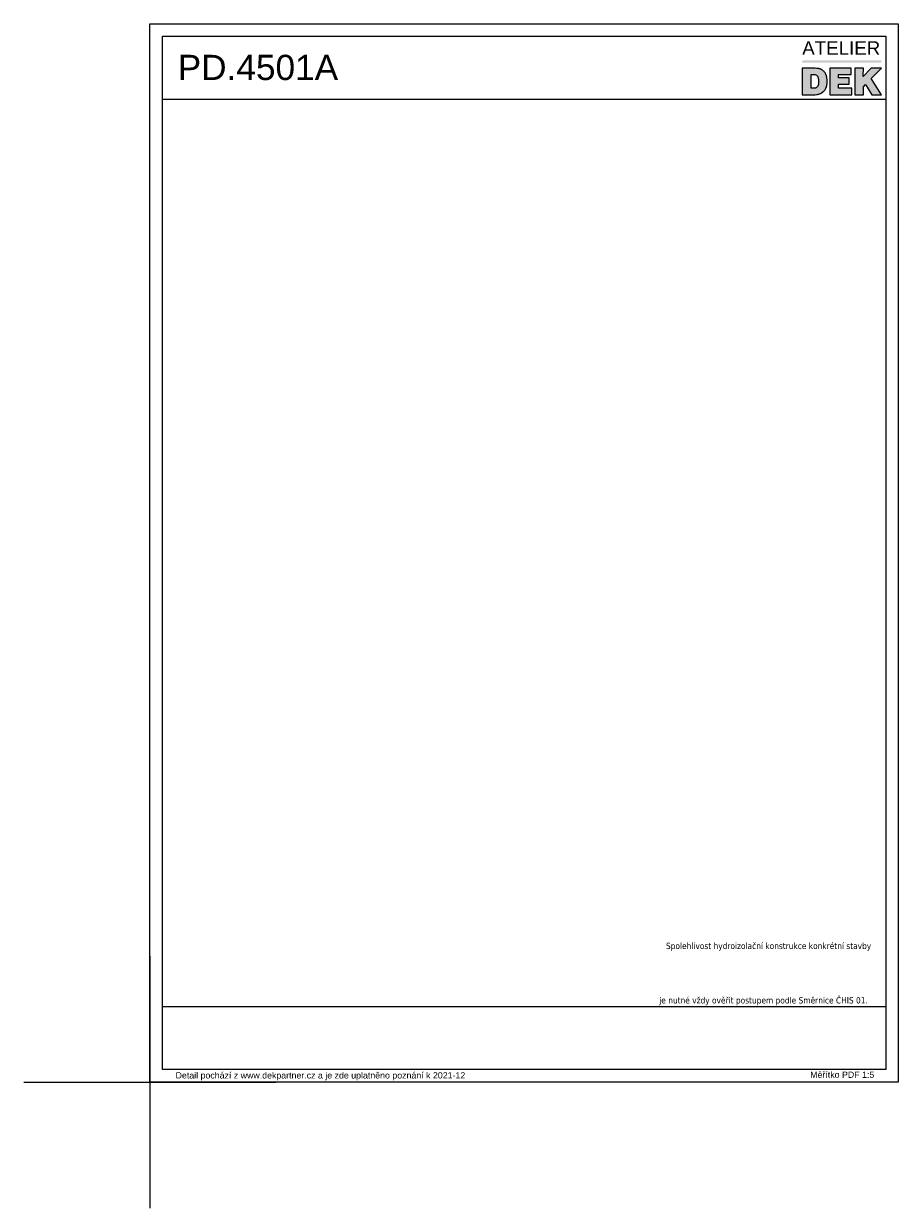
# Model space of a CAD drawing. Header units: millimetres. Extents: x -64926 to -56983, y 29477 to 31827.
# Tile 8 of 12: x -61460 to -59725, y 29477 to 31827. Entities that reach past the tile are written whole.
import ezdxf

# ---------------------------------------------------------------- set-up
doc = ezdxf.new("R2010")
doc.units = ezdxf.units.MM
doc.header["$MEASUREMENT"] = 0
doc.styles.add('GENEROVANÝ_STYL_1', font='txt')
doc.styles.add('GENEROVANÝ_STYL_2', font='txt')
doc.styles.add('GENEROVANÝ_STYL_3', font='txt')

msp = doc.modelspace()

# ---------------------------------------------------------------- hatches: boundary and pattern name
at = {"linetype": 'Continuous', "lineweight": 20}
for color, points in [(4, [(-59758.8, 31754.3), (-59915.6, 31754.3), (-59915.6, 31749.7), (-59758.8, 31749.7)]), (7, [(-59860.7, 31738.7), (-59860.7, 31686), (-59817.3, 31686), (-59817.3, 31699.2), (-59843.9, 31699.2), (-59843.9, 31707.2), (-59822.2, 31707.2), (-59822.2, 31719.3), (-59843.9, 31719.3), (-59843.9, 31726.2), (-59818.4, 31726.2), (-59818.4, 31738.7)]), (7, [(-59811.4, 31738.7), (-59811.4, 31686), (-59794.4, 31686), (-59794.4, 31701.8), (-59790, 31706.4), (-59777.5, 31686), (-59758.7, 31686), (-59778.6, 31718.3), (-59758.7, 31738.7), (-59778.6, 31738.7), (-59794.5, 31722.2), (-59794.4, 31738.7)])]:
    msp.add_hatch(color=color, dxfattribs=at).paths.add_polyline_path(points)
h = msp.add_hatch(color=7, dxfattribs=at)
h.paths.add_polyline_path([(-59915.6, 31686), (-59889.7, 31686), (-59887.1, 31686.5), (-59885.6, 31686.7), (-59884.3, 31686.9), (-59883.4, 31687.1), (-59882.5, 31687.3), (-59881.7, 31687.5), (-59881, 31687.8), (-59880.4, 31688), (-59879.7, 31688.2), (-59879.3, 31688.4), (-59878.9, 31688.6), (-59878.4, 31688.8), (-59878, 31689), (-59877.6, 31689.3), (-59877.1, 31689.5), (-59876.7, 31689.7), (-59876.1, 31690.1), (-59875.4, 31690.6), (-59875, 31691), (-59874.5, 31691.4), (-59874.1, 31691.9), (-59873.7, 31692.3), (-59873.2, 31692.7), (-59872.8, 31693.1), (-59872.2, 31693.8), (-59871.5, 31694.4), (-59870.9, 31695.3), (-59870.4, 31696), (-59870, 31696.6), (-59869.6, 31697.3), (-59869.3, 31697.7), (-59869.1, 31698.1), (-59868.9, 31698.6), (-59868.7, 31699), (-59868.5, 31699.4), (-59868.3, 31699.8), (-59868.1, 31700.5), (-59867.8, 31701.2), (-59867.6, 31701.8), (-59867.4, 31702.4), (-59867.2, 31703.1), (-59867, 31703.9), (-59866.8, 31704.8), (-59866.5, 31705.9), (-59866.3, 31707.7), (-59866.1, 31710.5), (-59866.1, 31715.8), (-59866.3, 31716.9), (-59866.6, 31718.4), (-59866.8, 31720), (-59867, 31721), (-59867.2, 31721.9), (-59867.4, 31722.8), (-59867.6, 31723.4), (-59867.8, 31724.1), (-59868.1, 31724.7), (-59868.3, 31725.4), (-59868.5, 31726), (-59868.9, 31726.9), (-59869.4, 31727.7), (-59869.8, 31728.4), (-59870.2, 31729.2), (-59870.9, 31730.1), (-59871.5, 31731), (-59872.4, 31731.8), (-59873.3, 31732.7), (-59874.1, 31733.6), (-59875.4, 31734.6), (-59876.5, 31735.3), (-59877.4, 31735.7), (-59878.2, 31736.1), (-59879.1, 31736.6), (-59880.1, 31737), (-59880.8, 31737.2), (-59881.9, 31737.4), (-59882.7, 31737.7), (-59883.8, 31737.9), (-59885.2, 31738.1), (-59887.1, 31738.3), (-59889.7, 31738.5), (-59893, 31738.7), (-59915.6, 31738.7)])
h.paths.add_polyline_path([(-59891.6, 31699.4), (-59898.7, 31699.4), (-59898.7, 31725.6), (-59891.9, 31725.6), (-59890.3, 31725.3), (-59889.5, 31725.1), (-59888.2, 31724.7), (-59886.9, 31724.1), (-59885.8, 31723.2), (-59884.9, 31722.1), (-59884.5, 31721.5), (-59884, 31720.6), (-59883.6, 31719.5), (-59883.4, 31718.9), (-59883.2, 31717.8), (-59883, 31716.3), (-59882.8, 31713.6), (-59882.8, 31710.4), (-59883, 31707.2), (-59883.2, 31706.3), (-59883.4, 31705.7), (-59883.6, 31705), (-59883.8, 31704.4), (-59884.3, 31703.5), (-59884.7, 31702.9), (-59885.1, 31702.2), (-59885.8, 31701.6), (-59886.6, 31700.9), (-59887.3, 31700.5), (-59888.2, 31700.1), (-59888.8, 31699.8), (-59890.1, 31699.6)], flags=0)

# ---------------------------------------------------------------- linework, layer by layer
at = {"color": 154, "linetype": 'Continuous', "lineweight": 13}
for p, q in [((-61185, 31676.9), (-59750, 31676.9)), ((-61185, 29876.9), (-59750, 29876.9))]:
    msp.add_line(p, q, dxfattribs=at)
at = {"color": 7, "linetype": 'Continuous', "lineweight": 20}
for p, q in [((-61210, 29976.9), (-61210, 29476.9)), ((-61460, 29726.9), (-60960, 29726.9))]:
    msp.add_line(p, q, dxfattribs=at)
at = {"color": 30, "linetype": 'Continuous', "lineweight": 20, "true_color": 0xff6600}
for points in [[(-61210, 31826.9), (-59725, 31826.9)], [(-59725, 31826.9), (-59725, 29726.9), (-61210, 29726.9), (-61210, 31826.9)]]:
    msp.add_lwpolyline(points, dxfattribs=at)
at = {"color": 154, "linetype": 'Continuous', "lineweight": 13}
msp.add_lwpolyline([(-61185, 31801.9), (-59750, 31801.9), (-59750, 29751.9), (-61185, 29751.9)], close=True, dxfattribs=at)
at = {"color": 7, "linetype": 'Continuous', "lineweight": 20}
for points in [[(-59915.6, 31738.7), (-59915.6, 31686), (-59889.7, 31686), (-59887.1, 31686.5), (-59885.6, 31686.7), (-59884.3, 31686.9), (-59883.4, 31687.1), (-59882.5, 31687.3), (-59881.7, 31687.5), (-59881, 31687.8), (-59880.4, 31688), (-59879.7, 31688.2), (-59879.3, 31688.4), (-59878.9, 31688.6), (-59878.4, 31688.8), (-59878, 31689), (-59877.6, 31689.3), (-59877.1, 31689.5), (-59876.7, 31689.7), (-59876.1, 31690.1), (-59875.4, 31690.6), (-59875, 31691), (-59874.5, 31691.4), (-59874.1, 31691.9), (-59873.7, 31692.3), (-59873.2, 31692.7), (-59872.8, 31693.1), (-59872.2, 31693.8), (-59871.5, 31694.4), (-59870.9, 31695.3), (-59870.4, 31696), (-59870, 31696.6), (-59869.6, 31697.3), (-59869.3, 31697.7), (-59869.1, 31698.1), (-59868.9, 31698.6), (-59868.7, 31699), (-59868.5, 31699.4), (-59868.3, 31699.8), (-59868.1, 31700.5), (-59867.8, 31701.2), (-59867.6, 31701.8), (-59867.4, 31702.4), (-59867.2, 31703.1), (-59867, 31703.9), (-59866.8, 31704.8), (-59866.5, 31705.9), (-59866.3, 31707.7), (-59866.1, 31710.5), (-59866.1, 31714.4), (-59866.1, 31715.8), (-59866.3, 31716.9), (-59866.6, 31718.4), (-59866.8, 31720), (-59867, 31721), (-59867.2, 31721.9), (-59867.4, 31722.8), (-59867.6, 31723.4), (-59867.8, 31724.1), (-59868.1, 31724.7), (-59868.3, 31725.4), (-59868.5, 31726), (-59868.9, 31726.9), (-59869.4, 31727.7), (-59869.8, 31728.4), (-59870.2, 31729.2), (-59870.9, 31730.1), (-59871.5, 31731), (-59872.4, 31731.8), (-59873.3, 31732.7), (-59874.1, 31733.6), (-59875.4, 31734.6), (-59876.5, 31735.3), (-59877.4, 31735.7), (-59878.2, 31736.1), (-59879.1, 31736.6), (-59880.1, 31737), (-59880.8, 31737.2), (-59881.9, 31737.4), (-59882.7, 31737.7), (-59883.8, 31737.9), (-59885.2, 31738.1), (-59887.1, 31738.3), (-59889.7, 31738.5), (-59893, 31738.7)], [(-59860.7, 31738.7), (-59860.7, 31686), (-59817.3, 31686), (-59817.3, 31699.2), (-59843.9, 31699.2), (-59843.9, 31707.2), (-59822.2, 31707.2), (-59822.2, 31719.3), (-59843.9, 31719.3), (-59843.9, 31726.2), (-59818.4, 31726.2), (-59818.4, 31738.7)], [(-59811.4, 31738.7), (-59811.4, 31686), (-59794.4, 31686), (-59794.4, 31701.8), (-59790, 31706.4), (-59777.5, 31686), (-59758.7, 31686), (-59778.6, 31718.3), (-59758.7, 31738.7), (-59778.6, 31738.7), (-59794.5, 31722.2), (-59794.4, 31738.7)]]:
    msp.add_lwpolyline(points, close=True, dxfattribs=at)
msp.add_lwpolyline([(-59898.7, 31725.5), (-59898.7, 31699.4), (-59891.6, 31699.4), (-59890.1, 31699.6), (-59888.8, 31699.8), (-59888.2, 31700.1), (-59887.3, 31700.5), (-59886.6, 31700.9), (-59885.8, 31701.6), (-59885.1, 31702.2), (-59884.7, 31702.9), (-59884.3, 31703.5), (-59883.8, 31704.4), (-59883.6, 31705), (-59883.4, 31705.7), (-59883.2, 31706.3), (-59883, 31707.2), (-59882.8, 31710.4), (-59882.8, 31713.6), (-59883, 31716.3), (-59883.2, 31717.8), (-59883.4, 31718.9), (-59883.6, 31719.5), (-59884, 31720.6), (-59884.5, 31721.5), (-59884.9, 31722.1), (-59885.8, 31723.2), (-59886.9, 31724.1), (-59888.2, 31724.7), (-59889.5, 31725.1), (-59890.3, 31725.3), (-59891.9, 31725.6), (-59898.7, 31725.6)], dxfattribs=at)

# ---------------------------------------------------------------- texts
at = {"color": 7, "linetype": 'Continuous', "lineweight": 20, "insert": (-59915.6, 31765.3), "char_height": 26.576, "attachment_point": 7, "style": 'GENEROVANÝ_STYL_3'}
msp.add_mtext('\\A1;{\\pql;\\fSwis721 BT|b0|i0|c238|p38;ATELIER}', dxfattribs=at)
at = {"color": 154, "linetype": 'Continuous', "lineweight": 13, "attachment_point": 7, "style": 'GENEROVANÝ_STYL_1'}
for s, insert, char_height in [('\\A1;{\\pql;\\fArial|b0|i0|c238|p38;PD.4501A}', (-61154.6, 31714.4), 50), ('\\A1;{\\pql;\\fArial|b0|i0|c238|p38;Měřítko PDF 1:5}', (-59899.8, 29735.5), 12.5)]:
    msp.add_mtext(s, dxfattribs=dict(at, insert=insert, char_height=char_height))
at = {"color": 9, "linetype": 'Continuous', "lineweight": 13, "true_color": 0xd6cda7, "char_height": 12.5, "attachment_point": 7}
for s, insert, style in [('\\A1;{\\pql;\\fTahoma|b0|i0|c238|p34;Spolehlivost hydroizolační konstrukce konkrétní stavby}', (-60185.9, 29987.6), 'GENEROVANÝ_STYL_2'), ('\\A1;{\\pql;\\fTahoma|b0|i0|c238|p34;je nutné vždy ověřit postupem podle Směrnice ČHIS 01.}', (-60199.3, 29879.7), 'GENEROVANÝ_STYL_2'), ('\\A1;{\\pql;\\fArial|b0|i0|c238|p38;Detail pochází z www.dekpartner.cz a je zde uplatněno poznání k 2021-12}', (-61158.7, 29730.6), 'GENEROVANÝ_STYL_1')]:
    msp.add_mtext(s, dxfattribs=dict(at, insert=insert, style=style))

doc.saveas('drawing.dxf')
